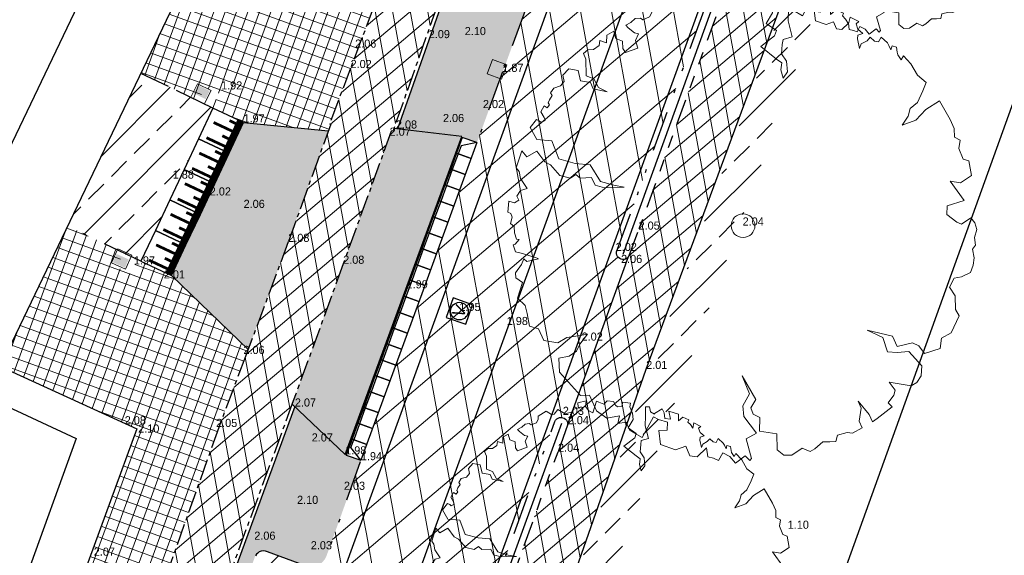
# Model space of a CAD drawing. Header units: metres. Extents: x 136326 to 137932, y 453212 to 454725.
# Tile 24 of 92: x 136481 to 136511, y 453608 to 453624. Entities that reach past the tile are written whole.
import ezdxf
from ezdxf.enums import TextEntityAlignment as Align

# ---------------------------------------------------------------- set-up
doc = ezdxf.new("R2010")
doc.units = ezdxf.units.M
for name, pattern in [('CENTERX2', [101.6, 63.5, -12.7, 12.7, -12.7]), ('DIVIDE__G5', [3.75, 1.5, -0.75, 0, -0.75, 0, -0.75]), ('PHANTOM__G5', [5.25, 1.5, -0.75, 0.75, -0.75, 0.75, -0.75])]:
    doc.linetypes.add(name, pattern=pattern)
doc.layers.add('-DR-alg-hulplijnen', color=210, linetype='Continuous', plot=False)
doc.layers.add('-DR-alg-hulplijnen hartlijn asfalt nieuwe fietsstraat', color=7, linetype='Continuous', true_color=0xad72b6, plot=False)
doc.layers.add('-DR-alg-hulplijnen kantverharding asfalt nieuwe fietsstraat', color=7, linetype='Continuous', true_color=0xff9429, plot=False)
for name, color, linetype in [('-DR-alg-projectgrens 1-200', 3, 'PROJECTGRENS_1-200'), ('-DR-bs-txt-hoogtemaat', 253, 'Continuous'), ('-DR-nw-vh-scheiding erfgrens en bebouwing', 3, 'Continuous'), ('-DR-v-rio-putafdekking', 1, 'Continuous'), ('-DR-v-vh-band 10x20 gazonband', 5, 'CENTERX2'), ('-DR-v-vh-band 18-20x25', 5, 'DIVIDE__G5'), ('-DR-v-vh-band achterkant band', 1, 'Continuous'), ('-DR-v-vh-band inritband 450x150x500mm', 2, 'Continuous'), ('-DR-v-vh-band RWS', 5, 'PHANTOM__G5'), ('-DR-v-vh-kantverharding asfalt fietspad', 2, 'Continuous'), ('-DR-v-vh-kantverharding asfalt rijbaan', 4, 'Continuous'), ('-DR-v-vh-prefabelementen drempelmarkering', 5, 'Continuous'), ('-DR-v-vh-scheiding verhardingen', 1, 'Continuous')]:
    doc.layers.add(name, color=color, linetype=linetype)
for name, color, linetype, lineweight in [('-DR-bs-boom', 253, 'Continuous', 13), ('-DR-nw-mk-taludmarkering', 252, 'Continuous', 0), ('-DR-v-maaien en frezen terrein', 82, 'Continuous', 9), ('-DR-v-vh-arc-asfalt opbreken', 252, 'Continuous', 9), ('-DR-v-vh-arc-asfalt opbreken middengeleiders', 252, 'Continuous', 9), ('-DR-v-vh-arc-bss grijs keiformaat', 252, 'Continuous', 9), ('-DR-v-vh-arc-bss rood', 23, 'Continuous', 9), ('-DR-v-vh-arc-dubbelklinkers', 254, 'Continuous', 9), ('-DR-v-vh-arc-tegels', 252, 'Continuous', 9)]:
    doc.layers.add(name, color=color, linetype=linetype, lineweight=lineweight)
doc.layers.add('-DR-v-vh-arc-asfalt fietspad', color=7, linetype='Continuous', lineweight=9, true_color=0xdfbfc7)
doc.layers.add('B-ME-IE-MEUBILAIR_TROTTOIRKOLK-S', color=1, linetype='Continuous', lineweight=0, true_color=0xff0000)
doc.styles.add('Drong', font='txt', dxfattribs={"height": 1.8})
doc.linetypes.add('PROJECTGRENS_1-200', pattern='A,0.32,-0.13,[133,ltypeshp.shx,S=0.13,R=0,X=-0.13,Y=0],-0.13,1.27', length=1.85)
pattern_1 = [(220.33562535, (0, 0), (0.3301045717, -0.388755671), []), (280.33562535, (0, 0), (0.5017245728, 0.0915011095), [])]
pattern_2 = [(220.33563, (136419.718, 453326.2367), (0.5825375, -0.6860394), []), (280.33563, (136419.718, 453326.2367), (0.8853963, 0.1614725), [])]

# ---------------------------------------------------------------- blocks, each defined once
blk = doc.blocks.new('*U29')
for points in [[(3.428, 9.394), (2.997, 9.551), (2.826, 9.082), (3.257, 8.924)], [(3.428, 9.394), (2.959, 9.299), (2.873, 9.064)], [(3.257, 8.924), (2.826, 9.082), (2.654, 8.612), (3.085, 8.455)], [(2.873, 9.064), (2.701, 8.595)], [(3.085, 8.455), (2.654, 8.612), (2.483, 8.142), (2.914, 7.985)], [(2.701, 8.595), (2.53, 8.125)], [(2.914, 7.985), (2.483, 8.142), (2.312, 7.672), (2.743, 7.515)], [(2.53, 8.125), (2.359, 7.655)], [(2.743, 7.515), (2.312, 7.672), (2.14, 7.203), (2.571, 7.046)], [(2.359, 7.655), (2.187, 7.186)], [(2.571, 7.046), (2.14, 7.203), (1.969, 6.733), (2.4, 6.576)], [(2.187, 7.186), (2.016, 6.716)], [(2.4, 6.576), (1.969, 6.733), (1.797, 6.263), (2.228, 6.106)], [(2.016, 6.716), (1.844, 6.246)], [(2.228, 6.106), (1.797, 6.263), (1.626, 5.794), (2.057, 5.636)], [(1.844, 6.246), (1.673, 5.777)], [(2.057, 5.636), (1.626, 5.794), (1.455, 5.324), (1.885, 5.167)], [(1.673, 5.777), (1.502, 5.307)], [(1.885, 5.167), (1.455, 5.324), (1.283, 4.854), (1.714, 4.697)], [(1.502, 5.307), (1.33, 4.837)], [(1.714, 4.697), (1.283, 4.854), (1.112, 4.385), (1.543, 4.227)], [(1.33, 4.837), (1.159, 4.367)], [(1.543, 4.227), (1.112, 4.385), (0.94, 3.915), (1.371, 3.758)], [(1.159, 4.367), (0.987, 3.898)], [(1.371, 3.758), (0.94, 3.915), (0.769, 3.445), (1.2, 3.288)], [(0.987, 3.898), (0.816, 3.428)], [(1.2, 3.288), (0.769, 3.445), (0.598, 2.975), (1.028, 2.818)], [(0.816, 3.428), (0.645, 2.958)], [(1.028, 2.818), (0.598, 2.975), (0.426, 2.506), (0.857, 2.349)], [(0.645, 2.958), (0.473, 2.489)], [(0.857, 2.349), (0.426, 2.506), (0.255, 2.036), (0.686, 1.879)], [(0.473, 2.489), (0.302, 2.019)], [(0.686, 1.879), (0.255, 2.036), (0.083, 1.566), (0.514, 1.409)], [(0.302, 2.019), (0.13, 1.549)], [(0.514, 1.409), (0.083, 1.566), (-0.088, 1.097), (0.343, 0.939)], [(0.13, 1.549), (-0.041, 1.08)], [(0.343, 0.939), (-0.088, 1.097), (-0.26, 0.627), (0.171, 0.47)], [(-0.041, 1.08), (-0.213, 0.61)], [(0.171, 0.47), (-0.26, 0.627), (-0.431, 0.157), (0, 0)], [(0, 0), (-0.298, 0.375), (-0.213, 0.61)]]:
    blk.add_lwpolyline(points)
blk = doc.blocks.new('*U41')
at = {"layer": '-DR-nw-mk-taludmarkering', "flags": 128}
for points, const_width in [([(-0.883, 0.002), (-0.34, -0.253)], 0.083), ([(-0.091, 0.043), (-0.516, -0.863)], 0.2), ([(-0.415, 0.057), (-0.234, -0.028)], 0.083), ([(-1.095, -0.449), (-0.551, -0.704)], 0.083), ([(-0.627, -0.393), (-0.446, -0.478)], 0.083), ([(-1.308, -0.903), (-0.765, -1.158)], 0.083), ([(-0.516, -0.863), (-0.941, -1.768)], 0.2), ([(-0.84, -0.848), (-0.659, -0.933)], 0.083), ([(-1.52, -1.354), (-0.977, -1.609)], 0.083), ([(-1.052, -1.299), (-0.871, -1.384)], 0.083), ([(-0.941, -1.768), (-1.366, -2.673)], 0.2), ([(-1.265, -1.753), (-1.084, -1.838)], 0.083), ([(-1.733, -1.808), (-1.19, -2.063)], 0.083), ([(-1.945, -2.259), (-1.402, -2.514)], 0.083), ([(-1.477, -2.204), (-1.296, -2.289)], 0.083), ([(-1.366, -2.673), (-1.791, -3.578)], 0.2), ([(-1.69, -2.658), (-1.509, -2.743)], 0.083), ([(-2.158, -2.713), (-1.615, -2.969)], 0.083), ([(-2.37, -3.164), (-1.827, -3.419)], 0.083), ([(-1.902, -3.109), (-1.721, -3.194)], 0.083), ([(-1.791, -3.578), (-2.216, -4.483)], 0.2), ([(-2.583, -3.619), (-2.04, -3.874)], 0.083), ([(-2.115, -3.563), (-1.934, -3.648)], 0.083), ([(-2.795, -4.069), (-2.252, -4.324)], 0.083), ([(-2.327, -4.014), (-2.146, -4.099)], 0.083)]:
    blk.add_lwpolyline(points, dxfattribs=dict(at, const_width=const_width))
for points in [[(-0.905, 0.425), (-1.33, -0.48), (-0.425, -0.905), (0, 0)], [(-1.33, -0.48), (-1.755, -1.385), (-0.85, -1.81), (-0.425, -0.905)], [(-1.755, -1.385), (-2.18, -2.29), (-1.275, -2.715), (-0.85, -1.81)], [(-2.18, -2.29), (-2.605, -3.196), (-1.7, -3.621), (-1.275, -2.715)], [(-2.605, -3.196), (-3.031, -4.101), (-2.125, -4.526), (-1.7, -3.621)]]:
    blk.add_lwpolyline(points, close=True)
blk = doc.blocks.new('*U82')
blk.add_hatch(color=256).paths.add_polyline_path([(0.146, -0.047), (0.414, -0.078), (0.369, -0.465), (0.101, -0.434)])
blk.add_lwpolyline([(0, 0), (0.447, -0.051), (0.396, -0.498), (-0.051, -0.447)], close=True)
blk = doc.blocks.new('trottoirkolk')
blk.add_hatch(color=256).paths.add_polyline_path([(0.03, 0.15), (0.03, 0.42), (0.42, 0.42), (0.42, 0.15)])
blk.add_lwpolyline([(0, 0), (0, 0.45), (0.45, 0.45), (0.45, 0)], close=True)
blk = doc.blocks.new('*U81')
blk.add_hatch(color=256).paths.add_polyline_path([(-0.147, 0.042), (-0.416, 0.062), (-0.386, 0.451), (-0.117, 0.43)])
blk.add_lwpolyline([(0, 0), (-0.449, 0.035), (-0.414, 0.483), (0.035, 0.449)], close=True)
blk = doc.blocks.new('Boom bestaand 1')
blk.add_lwpolyline([(-0.0612, 0.3923), (-0.0736, 0.4117), (-0.087, 0.4225), (-0.0926, 0.4415), (-0.1106, 0.4615), (-0.1242, 0.4751), (-0.1453, 0.464), (-0.1728, 0.4611), (-0.1945, 0.4533), (-0.1892, 0.4456), (-0.2017, 0.4432), (-0.2068, 0.4444), (-0.2172, 0.4471), (-0.2235, 0.4396), (-0.2169, 0.4339), (-0.2271, 0.4339), (-0.2331, 0.433), (-0.2499, 0.4257), (-0.2427, 0.4167), (-0.2476, 0.4092), (-0.2589, 0.4043), (-0.2544, 0.3953), (-0.2533, 0.3814), (-0.2458, 0.3746), (-0.266, 0.3788), (-0.2728, 0.3822), (-0.2717, 0.3934), (-0.2848, 0.3874), (-0.2965, 0.3882), (-0.2987, 0.3953), (-0.3145, 0.3822), (-0.3029, 0.3735), (-0.3141, 0.372), (-0.3232, 0.3686), (-0.3277, 0.3731), (-0.3404, 0.3607), (-0.3359, 0.3465), (-0.3526, 0.3537), (-0.3703, 0.3325), (-0.3491, 0.329), (-0.3569, 0.3156), (-0.371, 0.3198), (-0.3837, 0.3191), (-0.3802, 0.2951), (-0.3781, 0.2944), (-0.3887, 0.2873), (-0.4014, 0.2902), (-0.4056, 0.2803), (-0.3837, 0.2704), (-0.359, 0.2591), (-0.3251, 0.2535), (-0.3272, 0.2337), (-0.318, 0.228), (-0.3011, 0.2189), (-0.282, 0.2224), (-0.2608, 0.2153), (-0.2523, 0.2012), (-0.27, 0.204), (-0.2834, 0.2118), (-0.2947, 0.2047), (-0.3322, 0.185), (-0.3413, 0.2203), (-0.3505, 0.2287), (-0.3724, 0.2146), (-0.388, 0.2358), (-0.4042, 0.2415), (-0.4226, 0.2415), (-0.4315, 0.2467), (-0.4416, 0.2292), (-0.4325, 0.2224), (-0.436, 0.2111), (-0.4423, 0.2083), (-0.453, 0.2067), (-0.4613, 0.1921), (-0.4572, 0.18), (-0.4671, 0.1702), (-0.4727, 0.1652), (-0.4473, 0.144), (-0.4565, 0.1356), (-0.4706, 0.132), (-0.484, 0.1398), (-0.4883, 0.1172), (-0.4847, 0.1158), (-0.4748, 0.1137), (-0.477, 0.101), (-0.4713, 0.0946), (-0.4748, 0.0748), (-0.4932, 0.0607), (-0.4854, 0.0473), (-0.4875, 0.0402), (-0.5017, 0.0304), (-0.4974, 0.0049), (-0.4897, 0.0021), (-0.4832, -0.006), (-0.4832, -0.0211), (-0.4886, -0.0247), (-0.4921, -0.0353), (-0.4877, -0.0469), (-0.4868, -0.0593), (-0.4797, -0.0567), (-0.4646, -0.0487), (-0.4592, -0.0416), (-0.4495, -0.0531), (-0.4326, -0.0549), (-0.4342, -0.0824), (-0.4439, -0.0844), (-0.4591, -0.0789), (-0.4694, -0.0898), (-0.4853, -0.0874), (-0.4835, -0.1044), (-0.469, -0.1108), (-0.4787, -0.1222), (-0.4698, -0.128), (-0.4666, -0.142), (-0.4712, -0.1535), (-0.4673, -0.1649), (-0.4544, -0.1649), (-0.422, -0.1781), (-0.41, -0.1658), (-0.3893, -0.1644), (-0.3736, -0.1512), (-0.391, -0.1753), (-0.4052, -0.1753), (-0.417, -0.1934), (-0.4393, -0.1893), (-0.4502, -0.206), (-0.443, -0.2225), (-0.4293, -0.2254), (-0.424, -0.2366), (-0.4254, -0.251), (-0.4188, -0.2613), (-0.4123, -0.2603), (-0.4066, -0.2696), (-0.4013, -0.2747), (-0.3966, -0.2735), (-0.3925, -0.2806), (-0.3993, -0.2847), (-0.3905, -0.2962), (-0.3764, -0.2947), (-0.3703, -0.2952), (-0.369, -0.3047), (-0.3739, -0.3072), (-0.379, -0.3111), (-0.3686, -0.3301), (-0.3402, -0.3274), (-0.325, -0.2991), (-0.284, -0.3012), (-0.2611, -0.2728), (-0.2463, -0.245), (-0.2054, -0.239), (-0.1868, -0.2166), (-0.1743, -0.1981), (-0.1896, -0.2363), (-0.2027, -0.2526), (-0.2201, -0.2532), (-0.2283, -0.2756), (-0.2392, -0.281), (-0.237, -0.2947), (-0.2507, -0.3132), (-0.2791, -0.3219), (-0.2898, -0.3304), (-0.3173, -0.3368), (-0.3146, -0.3612), (-0.3304, -0.3661), (-0.3025, -0.3907), (-0.2927, -0.3885), (-0.278, -0.3918), (-0.2529, -0.3874), (-0.2548, -0.4016), (-0.2471, -0.4137), (-0.2373, -0.413), (-0.2359, -0.4235), (-0.244, -0.4329), (-0.2234, -0.4441), (-0.2184, -0.4397), (-0.2103, -0.44), (-0.1991, -0.4488), (-0.19, -0.4441), (-0.1778, -0.4485), (-0.164, -0.4505), (-0.1606, -0.4451), (-0.1549, -0.4573), (-0.1555, -0.4613), (-0.14, -0.4627), (-0.1312, -0.4505), (-0.1096, -0.4259), (-0.1073, -0.4238), (-0.1116, -0.4488), (-0.1194, -0.4525), (-0.1103, -0.462), (-0.0992, -0.4807), (-0.089, -0.4841), (-0.0747, -0.4752), (-0.0482, -0.4977), (-0.0278, -0.4895), (-0.0108, -0.4916), (0.0157, -0.4977), (0.0286, -0.4827), (0.0558, -0.482), (0.072, -0.457), (0.069, -0.4349), (0.0757, -0.4119), (0.0796, -0.3924), (0.0927, -0.4156), (0.1039, -0.4278), (0.1075, -0.4466), (0.1025, -0.468), (0.1299, -0.4785), (0.1933, -0.4575), (0.2001, -0.44), (0.2363, -0.4392), (0.2587, -0.4253), (0.2652, -0.3991), (0.2784, -0.4081), (0.2832, -0.3913), (0.3018, -0.3913), (0.3264, -0.3733), (0.2952, -0.3338), (0.3048, -0.3266), (0.3174, -0.3112), (0.333, -0.3182), (0.3264, -0.335), (0.3552, -0.3436), (0.3781, -0.3189), (0.3793, -0.296), (0.4017, -0.296), (0.4096, -0.2826), (0.4002, -0.2572), (0.4186, -0.2622), (0.4261, -0.2522), (0.4345, -0.2443), (0.4231, -0.2298), (0.4365, -0.2194), (0.4544, -0.2139), (0.448, -0.1886), (0.4609, -0.1841), (0.4584, -0.1786), (0.4161, -0.1731), (0.4136, -0.1478), (0.3708, -0.1582), (0.3489, -0.1512), (0.3315, -0.1289), (0.2902, -0.1279), (0.3474, -0.1209), (0.3593, -0.1378), (0.3737, -0.1384), (0.3856, -0.1284), (0.4119, -0.1403), (0.4319, -0.109), (0.4632, -0.1221), (0.4795, -0.1133), (0.4858, -0.0977), (0.4808, -0.0718), (0.4943, -0.0594), (0.4931, -0.0482), (0.4862, -0.0269), (0.4918, -0.0131), (0.4962, -0.0015), (0.4851, 0.0073), (0.4884, 0.0283), (0.494, 0.0383), (0.4918, 0.0615), (0.4763, 0.0609), (0.4531, 0.0758), (0.4365, 0.0758), (0.4719, 0.0863), (0.489, 0.0863), (0.4862, 0.0979), (0.4761, 0.1368), (0.4651, 0.1329), (0.455, 0.15), (0.4464, 0.1571), (0.4261, 0.1516), (0.4511, 0.1914), (0.4495, 0.2054), (0.4402, 0.2194), (0.4215, 0.2288), (0.3832, 0.2155), (0.3754, 0.1921), (0.3661, 0.1742), (0.3341, 0.1773), (0.3068, 0.1532), (0.3395, 0.1968), (0.3637, 0.1976), (0.3692, 0.2304), (0.3801, 0.2397), (0.3996, 0.2444), (0.4034, 0.279), (0.3842, 0.2903), (0.3824, 0.313), (0.3563, 0.3433), (0.3406, 0.3414), (0.3141, 0.3521), (0.2925, 0.3482), (0.2787, 0.3649), (0.2826, 0.3806), (0.2817, 0.4012), (0.2696, 0.4131), (0.256, 0.4212), (0.2376, 0.4248), (0.2327, 0.4339), (0.2168, 0.4384), (0.2036, 0.45), (0.1887, 0.4518), (0.1757, 0.4483), (0.1806, 0.4248), (0.1727, 0.4169), (0.1492, 0.4041), (0.1325, 0.412), (0.1367, 0.4496), (0.0873, 0.4385), (0.0991, 0.4571), (0.0942, 0.4846), (0.0638, 0.4915), (0.0559, 0.4826), (0.0314, 0.4826), (0.0166, 0.4925), (0.0058, 0.4836), (-0.0114, 0.491), (-0.0324, 0.4905), (-0.0772, 0.485), (-0.0717, 0.4517), (-0.0599, 0.4236), (-0.0612, 0.3923)])
blk.add_circle((0, 0), 0.0251)
blk = doc.blocks.new('*U146')
at = {"color": 0}
blk.add_lwpolyline([(-0.276, -0.332), (0.331, -0.276), (0.276, 0.331), (-0.332, 0.276)], close=True, dxfattribs=at)
at = {"color": 0, "ltscale": 0.5}
blk.add_circle((0, 0), 0.26, dxfattribs=at)
at = {"style": 'Drong'}
blk.add_text('V', height=0.36, dxfattribs=at).set_placement((0, 0), align=Align.MIDDLE_CENTER)

msp = doc.modelspace()

# ---------------------------------------------------------------- hatches: boundary and pattern name
at = {"layer": '-DR-v-maaien en frezen terrein'}
h = msp.add_hatch(dxfattribs=at)
h.set_pattern_fill('ANSI33', color=256, scale=0.2)
h.paths.add_polyline_path([(136511.533, 453642.04), (136510.511, 453641.602), (136510.274, 453641.501), (136485.763, 453573.95), (136486.703, 453573.609)])
at = {"layer": '-DR-v-vh-arc-asfalt fietspad', "transparency": 33554687}
h = msp.add_hatch(dxfattribs=at)
h.set_pattern_fill('AVH-ASFALT', color=256, scale=0.51, angle=90, pattern_type=2)
h.set_pattern_definition(pattern_1)
h.paths.add_polyline_path([(136540.439, 453758.095), (136538.413, 453752.45), (136538.156, 453751.777), (136537.593, 453750.257), (136534.293, 453741.157), (136531.634, 453733.773), (136531.007, 453732.023), (136530.428, 453730.437), (136529.533, 453727.975), (136528.17, 453724.225), (136525.7, 453717.334), (136524.957, 453715.299), (136523.558, 453711.446), (136521.36, 453705.355), (136520.687, 453703.445), (136520.136, 453701.971), (136518.576, 453697.673), (136516.618, 453692.226), (136516.161, 453690.96), (136515.583, 453689.37), (136514.362, 453686.012), (136512.689, 453681.378), (136512.025, 453679.516), (136511.495, 453678.09), (136509.444, 453672.457), (136507.446, 453666.913), (136506.82, 453665.155), (136506.273, 453663.692), (136504.648, 453659.247), (136504.003, 453657.434), (136501.519, 453650.568), (136499.407, 453644.766), (136497.222, 453638.769), (136496.724, 453637.358), (136496.024, 453635.535), (136494.501, 453631.365), (136491.933, 453624.25), (136491.249, 453622.43), (136490.628, 453620.783), (136490.661, 453620.773), (136489.407, 453617.29), (136488.145, 453613.906), (136487.351, 453611.806), (136485.802, 453607.429), (136485.239, 453605.909), (136483.308, 453600.642), (136480.457, 453592.744), (136479.755, 453590.834), (136481.393, 453590.23), (136482.129, 453592.242), (136487.369, 453606.637), (136489.556, 453612.589), (136491.03, 453616.642), (136492.452, 453620.567), (136492.505, 453620.578), (136494.154, 453625.25), (136498.268, 453636.547), (136500.478, 453642.649), (136503.227, 453650.215), (136504.893, 453654.743), (136505.633, 453656.799), (136505.86, 453657.43), (136506.319, 453658.679), (136508.434, 453664.536), (136510.89, 453671.292), (136513.62, 453678.824), (136515.532, 453684.065), (136517.755, 453690.224), (136520.231, 453697.059), (136522.323, 453702.849), (136524.367, 453708.529), (136527.386, 453716.888), (136532.689, 453731.547), (136535.91, 453740.424), (136539.784, 453751.164), (136541.233, 453755.076), (136541.583, 453755.986), (136542.092, 453756.957), (136542.886, 453758.239), (136543.746, 453759.399), (136544.961, 453761.011), (136543.973, 453762.641), (136543.531, 453762.062)])
h = msp.add_hatch(dxfattribs=at)
h.set_pattern_fill('AVH-ASFALT', color=256, scale=0.51, angle=90, pattern_type=2)
h.set_pattern_definition(pattern_1)
h.paths.add_polyline_path([(136506.735, 453631.766), (136509.512, 453639.618), (136507.938, 453640.175), (136499.477, 453616.881), (136497.667, 453611.898), (136497.381, 453611.084), (136491.007, 453593.503), (136483.91, 453573.998), (136485.454, 453573.438), (136489.048, 453583.347), (136496.159, 453602.588), (136499.986, 453613.532)])
at = {"layer": '-DR-v-vh-arc-asfalt opbreken'}
h = msp.add_hatch(dxfattribs=at)
h.set_pattern_fill('AVH-ASFALT_LAAG1-D', color=256, scale=30, angle=90, pattern_type=2)
h.set_pattern_definition(pattern_2)
h.paths.add_polyline_path([(136531.761, 453719.774), (136531.194, 453719.977), (136529.785, 453716.11), (136526.767, 453707.767), (136524.774, 453702.289), (136522.665, 453696.404), (136520.361, 453690.043), (136517.838, 453683.093), (136515.781, 453677.453), (136513.064, 453669.91), (136510.583, 453663.071), (136508.803, 453658.189), (136507.877, 453655.657), (136503.269, 453642.995), (136500.831, 453636.203), (136496.439, 453624.219), (136495.734, 453622.318), (136494.982, 453620.228), (136494.982, 453620.228), (136493.273, 453615.529), (136493.273, 453615.529), (136491.554, 453610.834), (136490.458, 453607.787), (136490.457, 453607.787), (136488.876, 453603.462), (136486.715, 453597.477), (136484.52, 453591.462), (136482.293, 453585.328), (136480.059, 453579.185), (136478.904, 453576.027), (136479.516, 453575.788)])
h = msp.add_hatch(dxfattribs=at)
h.set_pattern_fill('AVH-ASFALT_LAAG1-D', color=256, scale=30, angle=90, pattern_type=2)
h.set_pattern_definition(pattern_2)
h.paths.add_polyline_path([(136535.892, 453718.294), (136533.738, 453719.066), (136525.106, 453695.276), (136523.214, 453695.958), (136518.51, 453682.961), (136520.396, 453682.297), (136493.451, 453608.037), (136491.515, 453608.73), (136486.832, 453595.718), (136488.737, 453595.047), (136481.579, 453575.318), (136483.692, 453574.551), (136490.61, 453593.633), (136497.337, 453612.124), (136497.727, 453612.063), (136499.408, 453616.706), (136499.064, 453616.863), (136504.324, 453631.406), (136507.594, 453640.387), (136507.992, 453640.329), (136509.631, 453645.021), (136511.297, 453649.454), (136510.934, 453649.58), (136512.869, 453654.888), (136513.195, 453654.758), (136514.142, 453657.409), (136515.734, 453661.644), (136516.591, 453663.965), (136516.233, 453664.109), (136519.82, 453673.966), (136524.856, 453687.853), (136531.079, 453705.036)])
h = msp.add_hatch(dxfattribs=at)
h.set_pattern_fill('AVH-ASFALT_LAAG1-D', color=256, scale=30, angle=90, pattern_type=2)
h.set_pattern_definition(pattern_2)
h.paths.add_polyline_path([(136491.474, 453608.745), (136493.451, 453608.037), (136520.396, 453682.297), (136518.413, 453682.987)])
at = {"layer": '-DR-v-vh-arc-asfalt opbreken middengeleiders'}
h = msp.add_hatch(color=256, dxfattribs=at)
h.dxf.hatch_style = 1
h.paths.add_polyline_path([(136496.439, 453624.219, 0.408217), (136496.137, 453624.842), (136495.003, 453625.258, -0.396056), (136494.825, 453625.564), (136541.832, 453755.282, -0.437651), (136542.134, 453755.498), (136543.369, 453755.07, 0.392043), (136543.975, 453755.393), (136545.798, 453760.516, 0.539933), (136545.297, 453761.177), (136545.035, 453760.943), (136543.826, 453759.339), (136542.969, 453758.183), (136542.179, 453756.907), (136541.674, 453755.945), (136541.327, 453755.041), (136539.878, 453751.13), (136536.004, 453740.39), (136532.783, 453731.513), (136527.48, 453716.854), (136524.461, 453708.495), (136522.417, 453702.815), (136520.325, 453697.025), (136517.849, 453690.19), (136515.626, 453684.031), (136513.714, 453678.79), (136510.984, 453671.258), (136508.528, 453664.502), (136506.413, 453658.645), (136505.954, 453657.396), (136505.727, 453656.765), (136504.987, 453654.709), (136503.321, 453650.181), (136500.572, 453642.615), (136498.362, 453636.513), (136494.248, 453625.216), (136492.632, 453620.637), (136494.541, 453620.407), (136494.989, 453620.246)])
h = msp.add_hatch(color=256, dxfattribs=at)
h.dxf.hatch_style = 1
h.paths.add_polyline_path([(136479.656, 453575.212), (136479.68, 453575.309), (136479.685, 453575.408), (136479.67, 453575.507), (136479.635, 453575.6), (136479.588, 453575.678), (136479.527, 453575.746), (136479.454, 453575.802), (136479.373, 453575.844), (136478.904, 453576.027), (136477.308, 453576.58), (136477.251, 453576.599), (136477.2, 453576.63), (136477.157, 453576.672), (136477.124, 453576.723), (136477.104, 453576.777), (136477.097, 453576.834), (136477.101, 453576.891), (136477.118, 453576.946), (136478.169, 453579.837), (136482.695, 453592.252), (136488.43, 453608.002), (136488.464, 453608.054), (136488.504, 453608.093), (136488.55, 453608.124), (136488.609, 453608.147), (136488.671, 453608.155), (136488.734, 453608.149), (136488.794, 453608.129), (136489.916, 453607.712), (136490.04, 453607.686), (136490.166, 453607.693), (136490.287, 453607.732), (136490.395, 453607.802), (136490.481, 453607.897), (136490.539, 453608.012), (136491.554, 453610.834), (136491.089, 453611.004), (136491.09, 453611.005), (136489.601, 453612.422), (136487.463, 453606.603), (136482.223, 453592.208), (136479.496, 453584.749), (136476.558, 453576.65), (136473.782, 453568.997), (136471.39, 453562.407), (136467.199, 453550.871), (136466.541, 453549.034), (136468.549, 453548.885), (136468.981, 453548.729), (136469.04, 453548.894), (136469.538, 453550.241), (136467.687, 453550.914), (136471.711, 453562.046), (136472.573, 453564.427), (136472.609, 453564.481), (136472.65, 453564.519), (136472.697, 453564.549), (136472.755, 453564.569), (136472.816, 453564.576), (136472.876, 453564.569), (136472.934, 453564.548), (136474.543, 453563.953), (136474.991, 453563.788), (136475.092, 453563.765), (136475.196, 453563.763), (136475.297, 453563.783), (136475.393, 453563.823), (136475.471, 453563.876), (136475.538, 453563.943), (136475.591, 453564.021), (136475.628, 453564.108), (136476.465, 453566.42), (136476.976, 453567.85), (136477.447, 453569.201), (136477.901, 453570.402), (136478.348, 453571.6)])
at = {"layer": '-DR-v-vh-arc-bss grijs keiformaat'}
h = msp.add_hatch(dxfattribs=at)
h.set_pattern_fill('ANSI33', color=256, scale=0.2)
h.paths.add_polyline_path([(136488.876, 453603.462), (136490.539, 453608.012), (136490.481, 453607.897), (136490.395, 453607.802), (136490.287, 453607.732), (136490.166, 453607.693), (136490.04, 453607.686), (136489.916, 453607.712), (136488.794, 453608.129), (136488.734, 453608.149), (136488.671, 453608.155), (136488.609, 453608.147), (136488.55, 453608.124), (136488.504, 453608.093), (136488.464, 453608.054), (136488.434, 453608.008), (136488.413, 453607.956), (136482.695, 453592.252), (136478.169, 453579.837), (136477.118, 453576.946), (136477.101, 453576.891), (136477.097, 453576.834), (136477.104, 453576.777), (136477.124, 453576.723), (136477.157, 453576.672), (136477.2, 453576.63), (136477.251, 453576.599), (136477.308, 453576.58), (136478.904, 453576.027), (136480.059, 453579.185), (136482.293, 453585.328), (136484.52, 453591.462), (136486.715, 453597.477)])
at = {"layer": '-DR-v-vh-arc-bss rood'}
h = msp.add_hatch(dxfattribs=at)
h.set_pattern_fill('ANSI33', color=256, scale=0.2)
h.paths.add_polyline_path([(136487.179, 453621.248), (136485.868, 453621.887), (136485.046, 453622.274), (136482.887, 453617.758), (136485.053, 453616.722), (136485.479, 453617.627), (136485.904, 453618.533), (136486.329, 453619.438), (136486.754, 453620.343)])
at = {"layer": '-DR-v-vh-arc-dubbelklinkers'}
h = msp.add_hatch(color=256, dxfattribs=at)
h.dxf.hatch_style = 1
h.paths.add_polyline_path([(136487.234, 453619.013), (136486.809, 453618.108), (136486.384, 453617.202), (136485.959, 453616.297), (136488.22, 453614.107), (136489.407, 453617.29), (136490.59, 453620.575), (136488.084, 453620.823), (136487.659, 453619.918)])
h = msp.add_hatch(color=256, dxfattribs=at)
h.dxf.hatch_style = 1
h.paths.add_polyline_path([(136491.03, 453616.642), (136489.556, 453612.589), (136489.522, 453612.497), (136491.09, 453611.005), (136494.541, 453620.407), (136492.53, 453620.649), (136492.505, 453620.578), (136492.452, 453620.567)])
at = {"layer": '-DR-v-vh-arc-tegels'}
h = msp.add_hatch(dxfattribs=at)
h.set_pattern_fill('ANSI37', color=256, scale=0.1, angle=295.01)
h.paths.add_polyline_path([(136520.136, 453701.971), (136520.687, 453703.445), (136521.36, 453705.355), (136523.558, 453711.446), (136524.957, 453715.299), (136525.7, 453717.334), (136528.17, 453724.225), (136529.533, 453727.975), (136530.428, 453730.437), (136531.007, 453732.023), (136531.634, 453733.773), (136534.293, 453741.157), (136537.593, 453750.257), (136538.156, 453751.777), (136538.413, 453752.45), (136540.439, 453758.095), (136537.815, 453759.071), (136535.37, 453752.5), (136535.317, 453752.525), (136534.915, 453751.539), (136534.74, 453751.617), (136534.219, 453750.252), (136534.377, 453750.193), (136533.341, 453747.344), (136533.145, 453747.434), (136531.745, 453743.677), (136531.911, 453743.616), (136517.433, 453704.251), (136515.517, 453698.884), (136513.954, 453694.499), (136514.499, 453694.307), (136513.211, 453690.677), (136511.682, 453686.376), (136510.399, 453682.746), (136508.871, 453678.455), (136507.588, 453674.825), (136506.065, 453670.532), (136506.065, 453670.532), (136504.778, 453666.904), (136504.191, 453667.111), (136493.468, 453637.031), (136494.044, 453636.81), (136489.724, 453624.959), (136486.946, 453626.248), (136485.046, 453622.274), (136485.868, 453621.887), (136486.752, 453621.456), (136486.949, 453621.876), (136487.356, 453621.685), (136487.165, 453621.278), (136487.157, 453621.259), (136487.179, 453621.248), (136488.084, 453620.823), (136490.59, 453620.575), (136490.661, 453620.773), (136490.628, 453620.783), (136491.249, 453622.43), (136491.933, 453624.25), (136494.501, 453631.365), (136496.024, 453635.535), (136496.724, 453637.358), (136497.222, 453638.769), (136499.391, 453644.742), (136501.519, 453650.568), (136504.003, 453657.434), (136504.648, 453659.247), (136506.273, 453663.692), (136506.82, 453665.155), (136507.446, 453666.913), (136509.444, 453672.457), (136511.495, 453678.09), (136512.025, 453679.516), (136512.689, 453681.378), (136514.362, 453686.012), (136515.583, 453689.37), (136516.161, 453690.96), (136516.618, 453692.226), (136518.576, 453697.673)])
h = msp.add_hatch(dxfattribs=at)
h.set_pattern_fill('ANSI37', color=256, scale=0.1, angle=295.01)
h.paths.add_polyline_path([(136487.351, 453611.806), (136488.145, 453613.906), (136488.22, 453614.107), (136485.959, 453616.297), (136485.053, 453616.722), (136482.887, 453617.758), (136480.902, 453613.605), (136484.93, 453611.76), (136481.038, 453601.122), (136480.505, 453601.322), (136477.058, 453591.829), (136479.755, 453590.834), (136480.457, 453592.744), (136483.308, 453600.642), (136485.239, 453605.909), (136485.802, 453607.429)])
h.paths.add_polyline_path([(136484.741, 453616.354), (136484.334, 453616.547), (136484.527, 453616.953), (136484.934, 453616.761)], flags=16)

# ---------------------------------------------------------------- linework, layer by layer
at = {"layer": '-DR-alg-hulplijnen', "flags": 128}
msp.add_lwpolyline([(136491.123, 453610.991), (136494.551, 453620.385)], dxfattribs=at)
at = {"layer": '-DR-alg-hulplijnen hartlijn asfalt nieuwe fietsstraat'}
msp.add_lwpolyline([(136781.314, 454424.963), (136757.272, 454348.827, -0.010389), (136697.245, 454171.637), (136619.145, 453955.95), (136588.279, 453870.709), (136579.713, 453847.052, 0.004102), (136571.537, 453823.883, -0.004267), (136562.996, 453799.701), (136431.623, 453437.641, 0.002152), (136391.004, 453324.177), (136379.088, 453290.434), (136365.735, 453256.179), (136360.793, 453242.184)], format="xyb", dxfattribs=at)
at = {"layer": '-DR-alg-hulplijnen kantverharding asfalt nieuwe fietsstraat'}
for points in [[(136569.551, 453824.565, -0.004267), (136561.022, 453800.417), (136429.649, 453438.357, 0.002152), (136389.024, 453324.877), (136377.119, 453291.165), (136363.767, 453256.91), (136358.813, 453242.883)], [(136573.523, 453823.2, -0.004267), (136564.97, 453798.984), (136433.597, 453436.925, 0.002152), (136392.984, 453323.478), (136381.057, 453289.703), (136367.704, 453255.448), (136362.773, 453241.485)]]:
    msp.add_lwpolyline(points, format="xyb", dxfattribs=at)
at = {"layer": '-DR-alg-projectgrens 1-200', "flags": 128}
msp.add_lwpolyline([(136672.431, 453896.561), (136667.194, 453897.489), (136645.076, 453905.171), (136624.477, 453912.593), (136625.184, 453914.831), (136624.39, 453916.757), (136621.163, 453919.31), (136624.07, 453927.399), (136623.281, 453929.136), (136623.21, 453929.192), (136624.085, 453931.643), (136629.304, 453946.51), (136630.541, 453950.147), (136638.492, 453971.96), (136644.073, 453987.263), (136644.824, 453989.705), (136651.204, 454007.423), (136658.506, 454027.642), (136665.47, 454047.006), (136669.496, 454058.357), (136675.354, 454074.419), (136676.258, 454077.094), (136678.747, 454083.756), (136682.526, 454094.171), (136686.101, 454103.639), (136687.039, 454106.475), (136697.795, 454137.242), (136697.717, 454137.253), (136705.555, 454159.78), (136713.078, 454181.729), (136719.605, 454200.719), (136727.498, 454223.752), (136730.581, 454232.718), (136734.46, 454243.959), (136738.033, 454254.306), (136742.183, 454266.266), (136750.568, 454290.842), (136760.393, 454319.456), (136770.666, 454349.328), (136772.713, 454355.238), (136774.612, 454360.473), (136776.998, 454367), (136784.306, 454387.208), (136790.339, 454404.083), (136797.311, 454423.36), (136807.058, 454450.093), (136800.646, 454453.198), (136785.078, 454462.694), (136769.745, 454470.235), (136763.463, 454464.393), (136767.222, 454456.488), (136768.447, 454452.902), (136769.612, 454448.539), (136767.19, 454443.604), (136763.98, 454431.785), (136763.498, 454430.807), (136764.785, 454430.222), (136759.65, 454419.865), (136760.207, 454419.614), (136758.305, 454415.755), (136757.433, 454413.928), (136755.514, 454410.037), (136754.993, 454410.292), (136749.872, 454399.962), (136748.616, 454400.585), (136748.548, 454400.448), (136744.287, 454402.547), (136738.76, 454389.718), (136744.829, 454387.062), (136753.517, 454383.259), (136750.445, 454376.232), (136747.3, 454368.999), (136747.702, 454368.821), (136745.421, 454363.658), (136743.771, 454359.882), (136741.474, 454354.715), (136741.107, 454354.878), (136737.945, 454347.853), (136734.86, 454340.776), (136727.193, 454344.181), (136720.397, 454330.285), (136716.705, 454321.73), (136725.346, 454317.886), (136722.199, 454310.807), (136718.145, 454301.488), (136714.131, 454292.713), (136709.748, 454294.641), (136707.09, 454288.607), (136709.573, 454287.506), (136709.53, 454287.41), (136709.617, 454287.371), (136709.424, 454286.945), (136712.118, 454285.768), (136724.405, 454280.406), (136724.395, 454280.372), (136724.56, 454280.301), (136719.327, 454264.621), (136718.554, 454264.279), (136712.149, 454267.043), (136705.337, 454251.495), (136713.155, 454248.122), (136713.63, 454247.107), (136703.363, 454216.017), (136702.53, 454215.665), (136698.406, 454217.526), (136692.762, 454204.705), (136698.169, 454202.287), (136696.085, 454197.547), (136697.116, 454197.066), (136693.34, 454185.771), (136691.21, 454179.799), (136691.154, 454179.818), (136689.257, 454174.47), (136688.677, 454172.922), (136686.645, 454167.859), (136686.793, 454167.806), (136683.499, 454158.729), (136679.62, 454148.161), (136677.544, 454142.392), (136675.601, 454137.021), (136671.76, 454126.401), (136667.085, 454113.483), (136666.31, 454113.053), (136658.978, 454114.558), (136655.858, 454098.89), (136661.092, 454097.825), (136661.269, 454097.519), (136621.35, 453987.863), (136615.212, 453990.581), (136612.094, 453983.671), (136608.8, 453985.139), (136606.115, 453979.27), (136610.368, 453977.386), (136616.099, 453974.911), (136616.418, 453974.217), (136608.394, 453952.136), (136599.91, 453929.479), (136596.333, 453930.847), (136596.703, 453931.801), (136592.691, 453933.357), (136592.582, 453933.111), (136587.167, 453935.208), (136587.113, 453935.101), (136586.908, 453935.2), (136584.73, 453936.252), (136573.42, 453911.897), (136576.906, 453910.227), (136577.755, 453910.817), (136581.71, 453908.923), (136581.78, 453907.891), (136588.355, 453904.743), (136581.357, 453890.288), (136584.408, 453889.218), (136581.92, 453882.301), (136582.601, 453881.581), (136581.142, 453877.478), (136580.13, 453877.281), (136578.301, 453872.104), (136578.986, 453871.382), (136577.526, 453867.309), (136576.539, 453867.19), (136574.654, 453861.99), (136575.357, 453861.219), (136573.859, 453857.098), (136572.823, 453856.858), (136568.249, 453844.056), (136569.051, 453843.723), (136568.246, 453841.986), (136569.916, 453841.29), (136566.692, 453833.862), (136560.757, 453836.486), (136555.193, 453823.556), (136563.207, 453820.33), (136562.244, 453817.938), (136562.059, 453818.012), (136558.019, 453808.014), (136558.218, 453807.935), (136557.146, 453805.252), (136555.477, 453804.556), (136553.671, 453802.5), (136552.612, 453799.698), (136545.82, 453781.422), (136541.647, 453783.356), (136534.75, 453768.68), (136539.525, 453766.451), (136534.814, 453753.868), (136534.789, 453753.879), (136534.379, 453752.873), (136534.182, 453752.96), (136532.926, 453749.667), (136533.099, 453749.603), (136532.772, 453748.705), (136532.584, 453748.792), (136530.457, 453743.085), (136530.627, 453743.022), (136516.493, 453704.592), (136514.575, 453699.22), (136492.181, 453636.401), (136492.736, 453636.204), (136489.157, 453626.341), (136485.079, 453628.249), (136478.16, 453613.788), (136483.141, 453611.479), (136461.867, 453552.94), (136457.354, 453554.582), (136454.06, 453545.417), (136458.648, 453543.776), (136443.598, 453501.593), (136437.009, 453503.95), (136431.442, 453488.403), (136437.02, 453486.393), (136418.282, 453434.811), (136419.185, 453434.431), (136413.9, 453419.737), (136407.364, 453401.466), (136407.056, 453400.056), (136406.467, 453398.451), (136401.897, 453385.592), (136396.197, 453388.282), (136390.097, 453375.66), (136397.157, 453372.353), (136391.911, 453357.791), (136390.965, 453355.464), (136388.624, 453350.371), (136384.302, 453352.274), (136382.126, 453347.544), (136391.358, 453344.243), (136383.168, 453321.66), (136379.275, 453323.116), (136369.941, 453296.994), (136366.76, 453298.169), (136365.332, 453294.302), (136367.975, 453293.349), (136367.397, 453291.75), (136367.871, 453291.227), (136363.518, 453279.255), (136362.091, 453275.277), (136356.432, 453259.57), (136355.262, 453256.31), (136348.508, 453237.967), (136370.649, 453230.069), (136374.328, 453240.694), (136372.767, 453241.803), (136382.163, 453267.942), (136384.551, 453274.649), (136388.98, 453286.656), (136392.893, 453297.449), (136398.36, 453312.66), (136406.212, 453334.431), (136411.924, 453350.355), (136415.827, 453361.341), (136419.474, 453371.398), (136422.516, 453379.917), (136425.014, 453387.05), (136430.128, 453401.329), (136433.008, 453409.364), (136437.5, 453421.973), (136444.424, 453441.303), (136447.898, 453451.043), (136454.668, 453469.854), (136458.254, 453479.666), (136467.647, 453501.921), (136478.422, 453531.465), (136485.603, 453551.259), (136497.269, 453583.741), (136504.565, 453604), (136511.581, 453623.496), (136513.58, 453629.053), (136518.673, 453642.888), (136519.015, 453643.404), (136522.68, 453653.62), (136522.664, 453653.957), (136523.62, 453656.594), (136528.73, 453670.926), (136534.757, 453688.003), (136543.62, 453712.768), (136551.352, 453734.38), (136563.425, 453767.68), (136566.609, 453776.654), (136569.182, 453777.966), (136577.487, 453774.867), (136583.873, 453792.703), (136575.924, 453795.622), (136575.205, 453797.155), (136576.997, 453801.811), (136581.956, 453815.424), (136586.269, 453827.274), (136591.149, 453840.672), (136596.411, 453855.14), (136603.758, 453874.947), (136606.204, 453881.939), (136608.18, 453887.612), (136608.471, 453887.616), (136610.071, 453888.673), (136612.877, 453896.334), (136616.917, 453896.194), (136618.846, 453897.187), (136619.756, 453899.432), (136644.445, 453890.648), (136649.466, 453889.41), (136663.041, 453887.011), (136671.45, 453886.364), (136675.948, 453886.023), (136676.722, 453896.236)], close=True, dxfattribs=at)
at = {"layer": '-DR-nw-vh-scheiding erfgrens en bebouwing', "flags": 128}
for points in [[(136480.902, 453613.605), (136486.946, 453626.248)], [(136480.902, 453613.605), (136484.93, 453611.76), (136481.038, 453601.122), (136480.505, 453601.322), (136462.473, 453551.675), (136459.436, 453552.776)]]:
    msp.add_lwpolyline(points, dxfattribs=at)
at = {"layer": '-DR-v-vh-band 10x20 gazonband', "ltscale": 0.01}
for points in [[(136508.434, 453664.536), (136506.319, 453658.679), (136505.86, 453657.43), (136505.633, 453656.799), (136504.893, 453654.743), (136503.227, 453650.215), (136500.478, 453642.649), (136498.268, 453636.547), (136494.154, 453625.25), (136492.505, 453620.578), (136492.452, 453620.567), (136491.03, 453616.642), (136489.556, 453612.589), (136487.369, 453606.637), (136482.129, 453592.242), (136479.402, 453584.783), (136476.464, 453576.684), (136473.688, 453569.031), (136471.296, 453562.441), (136467.105, 453550.905), (136466.438, 453549.042)], [(136506.273, 453663.692), (136504.648, 453659.247), (136504.003, 453657.434), (136501.519, 453650.568), (136499.407, 453644.766), (136499.391, 453644.742), (136497.222, 453638.769), (136496.724, 453637.358), (136496.024, 453635.535), (136494.501, 453631.365), (136491.933, 453624.25), (136491.249, 453622.43), (136490.628, 453620.783), (136490.661, 453620.773), (136489.407, 453617.29), (136488.145, 453613.906), (136487.351, 453611.806), (136485.802, 453607.429)]]:
    msp.add_lwpolyline(points, dxfattribs=at)
at = {"layer": '-DR-v-vh-band 18-20x25', "ltscale": 0.8}
for points in [[(136500.994, 453642.561), (136498.764, 453636.392), (136494.846, 453625.62), (136494.825, 453625.564), (136494.818, 453625.505), (136494.825, 453625.446), (136494.845, 453625.39), (136494.878, 453625.34), (136494.921, 453625.299), (136494.973, 453625.269), (136495.031, 453625.252), (136496.137, 453624.842), (136496.222, 453624.802), (136496.298, 453624.747), (136496.362, 453624.679), (136496.412, 453624.6), (136496.447, 453624.509), (136496.464, 453624.412), (136496.461, 453624.314), (136496.439, 453624.219), (136495.734, 453622.318), (136494.982, 453620.228)], [(136499.733, 453617.575), (136499.477, 453616.881), (136499.452, 453616.842), (136499.419, 453616.81), (136499.379, 453616.787), (136499.335, 453616.774), (136499.289, 453616.772), (136499.244, 453616.781), (136499.203, 453616.8), (136499.167, 453616.828), (136499.138, 453616.864), (136499.119, 453616.905), (136499.11, 453616.95), (136499.112, 453616.995), (136504.324, 453631.406)], [(136487.179, 453621.248), (136485.868, 453621.887), (136485.046, 453622.274)], [(136490.61, 453593.633), (136497.285, 453611.981), (136497.309, 453612.022), (136497.342, 453612.057), (136497.382, 453612.083), (136497.427, 453612.098), (136497.475, 453612.102), (136497.522, 453612.095), (136497.563, 453612.079), (136497.599, 453612.054), (136497.628, 453612.021), (136497.65, 453611.983), (136497.663, 453611.942), (136497.667, 453611.898), (136497.381, 453611.084)], [(136491.536, 453610.785), (136490.539, 453608.012)], [(136489.916, 453607.712), (136488.794, 453608.129), (136488.734, 453608.149), (136488.671, 453608.155), (136488.609, 453608.147), (136488.55, 453608.124), (136488.504, 453608.093), (136488.464, 453608.054), (136488.434, 453608.008)]]:
    msp.add_lwpolyline(points, dxfattribs=at)
at = {"layer": '-DR-v-vh-band 18-20x25', "ltscale": 0.8, "flags": 128}
msp.add_lwpolyline([(136485.053, 453616.722), (136482.887, 453617.758)], dxfattribs=at)
at = {"layer": '-DR-v-vh-band achterkant band'}
for points in [[(136508.528, 453664.502), (136506.413, 453658.645), (136505.954, 453657.396), (136505.727, 453656.765), (136504.987, 453654.709), (136503.321, 453650.181), (136500.572, 453642.615), (136498.362, 453636.513), (136494.248, 453625.216), (136492.632, 453620.637)], [(136499.302, 453616.929), (136504.53, 453631.38), (136507.74, 453640.196)], [(136489.601, 453612.422), (136487.463, 453606.603), (136482.223, 453592.208), (136479.496, 453584.749), (136476.558, 453576.65), (136473.782, 453568.997), (136471.39, 453562.407), (136467.199, 453550.871), (136466.541, 453549.034)], [(136483.881, 453574.483), (136490.812, 453593.577), (136497.488, 453611.934)]]:
    msp.add_lwpolyline(points, dxfattribs=at)
at = {"layer": '-DR-v-vh-band RWS', "ltscale": 0.5}
for points in [[(136507.671, 453639.439), (136507.636, 453639.342), (136504.732, 453631.356), (136499.771, 453617.679)], [(136473.755, 453545.935), (136479.65, 453562.238), (136481.522, 453567.453), (136483.91, 453573.998), (136491.007, 453593.503), (136497.381, 453611.084)]]:
    msp.add_lwpolyline(points, dxfattribs=at)
at = {"layer": '-DR-v-vh-kantverharding asfalt fietspad'}
for points in [[(136469.608, 453529.904), (136474.917, 453544.09), (136481.258, 453561.867), (136489.048, 453583.347), (136496.159, 453602.588), (136499.986, 453613.532), (136506.735, 453631.766), (136509.643, 453639.989), (136510.373, 453641.571), (136510.432, 453641.786)], [(136497.667, 453611.898), (136499.465, 453616.862)]]:
    msp.add_lwpolyline(points, dxfattribs=at)
at = {"layer": '-DR-v-vh-kantverharding asfalt rijbaan'}
msp.add_lwpolyline([(136494.982, 453620.228), (136493.357, 453615.759), (136491.554, 453610.834), (136491.554, 453610.834)], dxfattribs=at)
at = {"layer": '-DR-v-vh-scheiding verhardingen'}
for points in [[(136488.084, 453620.823), (136490.59, 453620.575)], [(136489.522, 453612.497), (136491.09, 453611.005), (136494.541, 453620.407), (136492.53, 453620.649)], [(136485.959, 453616.297), (136488.22, 453614.107)]]:
    msp.add_lwpolyline(points, dxfattribs=at)

# ---------------------------------------------------------------- block references
at = {"layer": '-DR-bs-boom', "rotation": 293.3958673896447}
for p, xscale, yscale in [((136506.734, 453628.459), 10, 10), ((136502.848, 453617.773), 14, 14), ((136498.912, 453607.093), 11, 11)]:
    msp.add_blockref('Boom bestaand 1', p, dxfattribs=dict(at, xscale=xscale, yscale=yscale))
at = {"layer": '-DR-v-rio-putafdekking', "rotation": 65.17122220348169}
msp.add_blockref('*U146', (136494.466, 453615.246), dxfattribs=at)
at = {"layer": '-DR-v-vh-band inritband 450x150x500mm'}
msp.add_blockref('*U29', (136491.554, 453610.834), dxfattribs=at)
at = {"layer": '-DR-v-vh-prefabelementen drempelmarkering'}
msp.add_blockref('*U41', (136488.084, 453620.823), dxfattribs=at)
at = {"layer": 'B-ME-IE-MEUBILAIR_TROTTOIRKOLK-S', "rotation": 70}
for name, p in [('trottoirkolk', (136495.709, 453622.109)), ('*U82', (136486.523, 453621.568)), ('*U81', (136484.779, 453616.898))]:
    msp.add_blockref(name, p, dxfattribs=at)

# ---------------------------------------------------------------- texts
at = {"layer": '-DR-bs-txt-hoogtemaat', "color": 253, "char_height": 0.24, "attachment_point": 7, "style": 'Drong'}
for s, insert in [('2.09', (136493.56, 453623.315, 2.085)), ('2.10', (136494.624, 453623.405, 2.097)), ('2.06', (136491.385, 453623.034, 2.06)), ('2.02', (136491.249, 453622.43, 2.021)), ('1.87', (136495.734, 453622.318, 1.874)), ('1.92', (136487.422, 453621.797, 1.921)), ('2.02', (136495.16, 453621.246, 2.016)), ('1.97', (136488.084, 453620.823, 1.97)), ('2.08', (136492.589, 453620.642, 2.079)), ('2.06', (136493.979, 453620.833, 2.057)), ('2.07', (136492.403, 453620.429, 2.072)), ('1.88', (136485.991, 453619.161, 1.876)), ('2.02', (136487.087, 453618.662, 2.018)), ('2.06', (136488.087, 453618.294, 2.059)), ('2.04', (136502.837, 453617.774, 2.042)), ('2.05', (136499.761, 453617.652, 2.054)), ('2.08', (136489.407, 453617.29, 2.08)), ('2.02', (136499.086, 453617.021, 2.022)), ('1.97', (136484.843, 453616.623, 1.968)), ('2.08', (136491.03, 453616.642, 2.076)), ('2.06', (136499.244, 453616.666, 2.056)), ('2.01', (136485.729, 453616.208, 2.008)), ('1.99', (136492.905, 453615.914, 1.987)), ('1.95', (136494.466, 453615.246, 1.953)), ('1.98', (136495.865, 453614.831, 1.979)), ('2.02', (136498.077, 453614.369, 2.018)), ('2.06', (136488.083, 453613.975, 2.064)), ('2.01', (136499.986, 453613.532, 2.008)), ('2.07', (136489.602, 453612.421, 2.069)), ('2.03', (136497.522, 453612.174, 2.032)), ('2.08', (136484.574, 453611.894, 2.084)), ('2.04', (136497.667, 453611.898, 2.042)), ('2.10', (136484.971, 453611.65, 2.102)), ('2.05', (136487.273, 453611.816, 2.046)), ('2.07', (136490.101, 453611.387, 2.072)), ('2.04', (136497.381, 453611.084, 2.043)), ('1.98', (136491.09, 453611.005, 1.976)), ('1.94', (136491.554, 453610.834, 1.935)), ('2.03', (136491.051, 453609.958, 2.025)), ('2.10', (136489.667, 453609.542, 2.099)), ('1.10', (136504.17, 453608.806, 1.098)), ('2.06', (136488.403, 453608.482, 2.059)), ('2.03', (136490.073, 453608.198, 2.028)), ('2.07', (136483.659, 453608.009, 2.066))]:
    msp.add_mtext(s, dxfattribs=dict(at, insert=insert))

doc.saveas('drawing.dxf')
